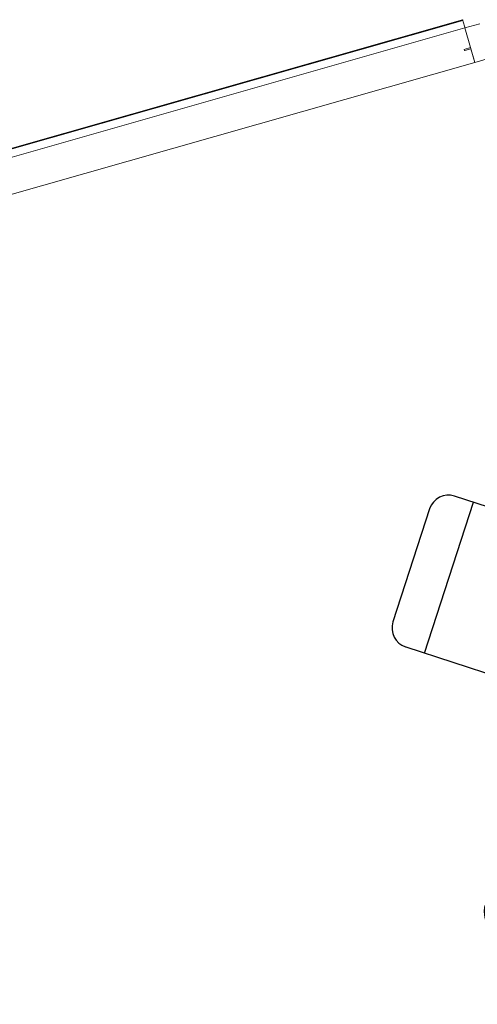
# Model space of a CAD drawing. Header units: inches. Extents: x 424 to 2043, y -237 to 445.
# Tile 101 of 256: x 740.89 to 742.19, y -138.47 to -135.67. Entities that reach past the tile are written whole.
import ezdxf

# ---------------------------------------------------------------- set-up
doc = ezdxf.new("R2010")
doc.units = ezdxf.units.IN
doc.header["$MEASUREMENT"] = 0
doc.layers.add('A-DOOR', color=31, linetype='Continuous', lineweight=9)
doc.layers.add('KH', color=8, linetype='Continuous')

# ---------------------------------------------------------------- blocks, each defined once
blk = doc.blocks.new('5-panel_Bi-fold_external_door_10806 - Type 1-V6-اول')
at = {"layer": 'A-DOOR'}
for p, q in [((2.581, 0.0759), (-2.331, 0.0759)), ((2.581, 0.0737), (-2.331, 0.0737)), ((2.581, 0.0759), (2.581, 0.0755)), ((2.581, 0.0755), (2.581, 0.0743)), ((2.581, 0.0743), (2.581, 0.0737)), ((2.581, 0.0737), (2.581, 0.0693)), ((2.581, 0.0693), (2.581, 0.0538)), ((-2.331, 0.0516), (2.581, 0.0516)), ((2.581, 0.0538), (2.581, 0.0516)), ((2.581, 0.0516), (2.581, -0.05)), ((2.625, 0.0516), (2.581, 0.0516)), ((2.581, 0.0516), (2.581, -0.0065)), ((2.562, -0.007), (2.562, -0.0097)), ((2.581, -0.0065), (2.5625, -0.0065)), ((2.5625, -0.0102), (2.581, -0.0102)), ((2.581, -0.0102), (2.581, -0.05)), ((-2.331, -0.05), (2.581, -0.05)), ((2.581, -0.05), (2.625, -0.05))]:
    blk.add_line(p, q, dxfattribs=at)
for centre, start, end in [((2.5625, -0.007), 90, 180), ((2.5625, -0.0097), 180, 270)]:
    blk.add_arc(centre, 0.0005, start, end, dxfattribs=at)
blk = doc.blocks.new('miz 5 gerd')
at = {"color": 0}
for p, q in [((0.15, 0.8972), (-0.15, 0.8972)), ((-0.2, 0.8472), (-0.2, 0.5472)), ((0.2, 0.5472), (0.2, 0.8472)), ((-0.2, 0.7972), (0.2, 0.7972)), ((-0.15, 0.4972), (0.15, 0.4972)), ((-0.4586, 0.3593), (-0.7439, 0.452)), ((0.7439, 0.452), (0.4586, 0.3593)), ((-0.82, 0.0561), (-0.6964, 0.4366)), ((0.6964, 0.4366), (0.82, 0.0561)), ((-0.8069, 0.4199), (-0.8996, 0.1346)), ((0.8996, 0.1346), (0.8069, 0.4199)), ((-0.5192, 0.011), (-0.4265, 0.2963)), ((0.4265, 0.2963), (0.5192, 0.011)), ((-0.8675, 0.0716), (-0.5822, -0.0211)), ((0.5822, -0.0211), (0.8675, 0.0716)), ((-0.1709, -0.4904), (-0.4136, -0.3141)), ((0.4136, -0.3141), (0.1709, -0.4904)), ((-0.4834, -0.3251), (-0.6598, -0.5678)), ((0.6598, -0.5678), (0.4834, -0.3251)), ((-0.3068, -0.7625), (-0.6304, -0.5274)), ((0.6304, -0.5274), (0.3068, -0.7625)), ((-0.3362, -0.8029), (-0.1598, -0.5602)), ((0.1598, -0.5602), (0.3362, -0.8029)), ((-0.6487, -0.6377), (-0.406, -0.814)), ((0.406, -0.814), (0.6487, -0.6377))]:
    blk.add_line(p, q, dxfattribs=at)
blk.add_circle((0, 0), 0.45)
for centre, start, end in [((-0.15, 0.8472), 90, 180), ((0.15, 0.8472), 360, 90), ((-0.15, 0.5472), 180, 270), ((0.15, 0.5472), 270, 0), ((-0.7594, 0.4045), 72, 162), ((0.7594, 0.4045), 18, 108), ((-0.474, 0.3117), 342, 72), ((0.474, 0.3117), 108, 198), ((-0.8521, 0.1191), 162, 252), ((0.8521, 0.1191), 288, 18), ((-0.5668, 0.0264), 252, 342), ((0.5668, 0.0264), 198, 288), ((-0.443, -0.3545), 54, 144), ((0.443, -0.3545), 36, 126), ((-0.2003, -0.5308), 324, 54), ((0.2003, -0.5308), 126, 216), ((-0.6193, -0.5972), 144, 234), ((0.6193, -0.5972), 306, 36), ((-0.3766, -0.7736), 234, 324), ((0.3766, -0.7736), 216, 306)]:
    blk.add_arc(centre, 0.05, start, end, dxfattribs=at)

msp = doc.modelspace()

# ---------------------------------------------------------------- block references
at = {"layer": 'A-DOOR', "rotation": 15.89417014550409}
msp.add_blockref('5-panel_Bi-fold_external_door_10806 - Type 1-V6-اول', (739.6908, -136.4544), dxfattribs=at)
at = {"layer": 'KH', "xscale": 1.124999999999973, "yscale": 1.124999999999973, "zscale": 1.124999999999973}
msp.add_blockref('miz 5 gerd', (742.9664, -137.5356), dxfattribs=at)

doc.saveas('drawing.dxf')
